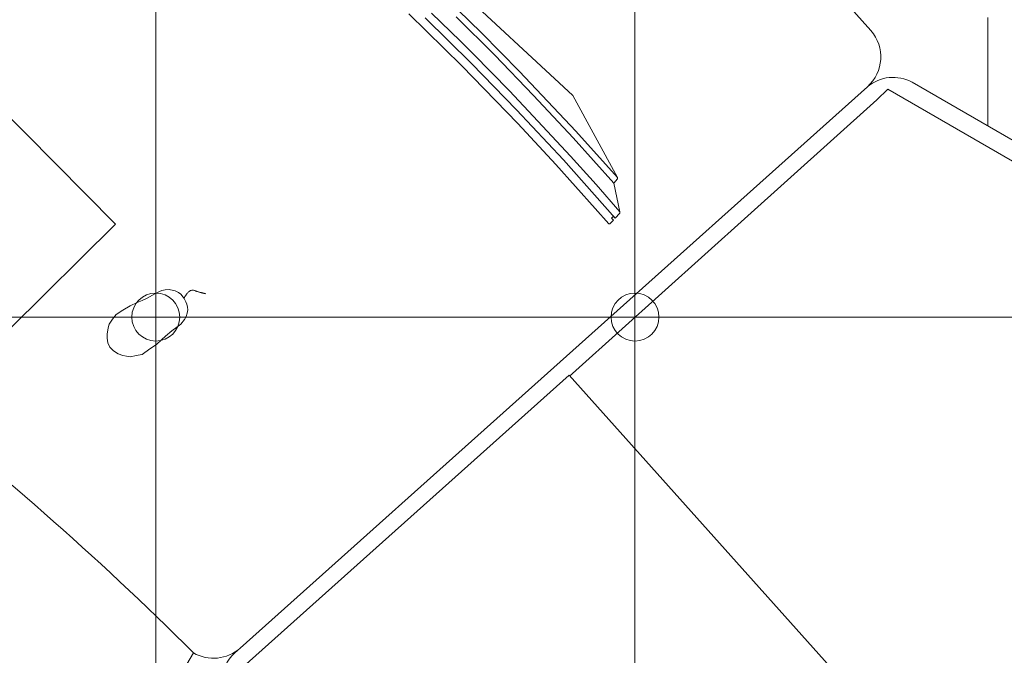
# Model space of a CAD drawing. Header units: metres. Extents: x -45 to 152, y -127 to 99.
# Tile 66 of 256: x -36.312 to -35.079, y -10.748 to -9.953. Entities that reach past the tile are written whole.
import ezdxf

# ---------------------------------------------------------------- set-up
doc = ezdxf.new("R2010")
doc.units = ezdxf.units.M
doc.linetypes.add('gestrichelt - 01', pattern=[2, 1, -1])
doc.linetypes.add('Raster 01', pattern=[2, 1, -1])
for name, color, linetype, lineweight in [('036_Bodenbelagarbeiten-350 Doppelbodenelement', 7, 'Continuous', 9), ('_1.35m (3D)', 7, 'Continuous', 9), ('_OG 2 (2D)', 7, 'Continuous', 9)]:
    doc.layers.add(name, color=color, linetype=linetype, lineweight=lineweight)
for name, color, linetype, lineweight, true_color in [('ACTES-Einrichtung Aufsicht.', 7, 'Continuous', 9, 0xa6a6a6), ('AV1-Bewegungsfläche', 7, 'gestrichelt - 01', 9, 0xd9d9d9), ('AV1-Raster', 7, 'Raster 01', 9, 0xa6a6a6)]:
    doc.layers.add(name, color=color, linetype=linetype, lineweight=lineweight, true_color=true_color)

# ---------------------------------------------------------------- blocks, each defined once
blk = doc.blocks.new('Group-2')
at = {"layer": 'AV1-Raster'}
blk.add_line((-35.1, -22.95), (-35.1, 1.35), dxfattribs=at)
blk = doc.blocks.new('1.35m (3D)')
at = {"layer": 'AV1-Raster', "color": 7}
blk.add_blockref('Group-2', (0, 0), dxfattribs=at)
blk = doc.blocks.new('Group-100')
at = {"layer": 'AV1-Bewegungsfläche', "color": 9, "flags": 128}
blk.add_lwpolyline([(-36.5989, -11.6087), (-36.0944, -10.7452, 0.063875), (-36.9037, -10.1219, 0.008083), (-37.0155, -10.0589, 0.055453), (-37.8378, -9.7247), (-38.2422, -10.4037), (-38.3489, -10.5863)], format="xyb", close=True, dxfattribs=at)
at = {"color": 255, "transparency": 33554559}
blk.add_wipeout([(-34.1165, -10.6536), (-34.1104, -10.658), (-34.105, -10.6632), (-34.1004, -10.6692), (-34.0968, -10.6759), (-34.0943, -10.683), (-34.0928, -10.6904), (-34.0925, -10.698), (-34.0933, -10.7055), (-34.3109, -11.7454), (-34.3139, -11.7547), (-34.3186, -11.7633), (-34.3249, -11.7708), (-34.3325, -11.777), (-34.3412, -11.7815), (-34.3506, -11.7843), (-34.3604, -11.7851), (-34.3701, -11.7841), (-34.8297, -11.6879), (-35.7336, -11.166), (-36.0467, -10.8161), (-36.0525, -10.8082), (-36.0566, -10.7993), (-36.059, -10.7898), (-36.0594, -10.78), (-36.0579, -10.7703), (-36.0545, -10.7611), (-36.0494, -10.7527), (-36.0428, -10.7455), (-35.2506, -10.0367), (-35.2445, -10.0323), (-35.2378, -10.0289), (-35.2307, -10.0266), (-35.2234, -10.0253), (-35.2159, -10.0252), (-35.2085, -10.0261), (-35.2013, -10.0282), (-35.1945, -10.0312)], dxfattribs=at).dxf.layer = 'ACTES-Einrichtung Aufsicht.'
at = {"layer": 'ACTES-Einrichtung Aufsicht.', "flags": 128}
blk.add_lwpolyline([(-34.1165, -10.6536, -0.312064), (-34.0933, -10.7055), (-34.3109, -11.7454, -0.414214), (-34.3701, -11.7841), (-34.8297, -11.6879), (-35.7336, -11.166), (-36.0467, -10.8161, -0.41418), (-36.0428, -10.7455), (-35.2506, -10.0367, -0.308358), (-35.1945, -10.0312)], format="xyb", close=True, dxfattribs=at)
at = {"color": 255, "transparency": 33554559}
blk.add_wipeout([(-34.2203, -10.6866), (-34.4408, -11.0685), (-35.3905, -10.5201), (-35.17, -10.1382)], dxfattribs=at).dxf.layer = 'ACTES-Einrichtung Aufsicht.'
at = {"layer": 'ACTES-Einrichtung Aufsicht.', "flags": 128}
blk.add_lwpolyline([(-34.2203, -10.6866), (-34.4408, -11.0685), (-35.3905, -10.5201), (-35.17, -10.1382)], close=True, dxfattribs=at)
at = {"color": 255, "transparency": 33554559}
blk.add_wipeout([(-34.2191, -11.2088), (-34.1086, -10.6843), (-35.225, -10.0397), (-35.2389, -10.0531), (-36.0464, -10.7789)], dxfattribs=at).dxf.layer = 'ACTES-Einrichtung Aufsicht.'
at = {"layer": 'ACTES-Einrichtung Aufsicht.'}
blk.add_line((-36.0428, -10.7455), (-35.2505, -10.0366), dxfattribs=at)
at = {"layer": 'ACTES-Einrichtung Aufsicht.', "flags": 128}
blk.add_lwpolyline([(-34.2191, -11.2088), (-34.1086, -10.6843), (-35.225, -10.0397), (-35.2389, -10.0531), (-36.0464, -10.7789)], dxfattribs=at)
at = {"color": 255, "transparency": 33554559}
blk.add_wipeout([(-35.624, -10.3977), (-35.2973, -10.7628), (-35.7213, -11.1422), (-36.0481, -10.7771)], dxfattribs=at).dxf.layer = 'ACTES-Einrichtung Aufsicht.'
at = {"layer": 'ACTES-Einrichtung Aufsicht.', "flags": 128}
blk.add_lwpolyline([(-35.624, -10.3977), (-35.2973, -10.7628), (-35.7213, -11.1422), (-36.0481, -10.7771)], close=True, dxfattribs=at)
at = {"color": 255, "transparency": 33554687}
blk.add_wipeout([(-36.9037, -10.1219), (-36.9175, -10.1138), (-36.9314, -10.1058), (-36.9454, -10.0978), (-36.9593, -10.0899), (-36.9733, -10.0821), (-36.9873, -10.0743), (-37.0014, -10.0666), (-37.0155, -10.0589), (-37.114, -10.0073), (-37.2138, -9.9584), (-37.315, -9.9123), (-37.4174, -9.869), (-37.521, -9.8286), (-37.6256, -9.791), (-37.7313, -9.7564), (-37.8378, -9.7247), (-37.8445, -9.7203), (-37.8504, -9.715), (-37.8554, -9.7087), (-37.8593, -9.7018), (-37.8621, -9.6943), (-37.8636, -9.6864), (-37.8639, -9.6785), (-37.8629, -9.6705), (-37.8629, -9.6705), (-37.8628, -9.6704), (-37.8628, -9.6704), (-37.8628, -9.6703), (-37.8628, -9.6702), (-37.8628, -9.6702), (-37.8628, -9.6701), (-37.8628, -9.67), (-37.6469, -8.6386), (-37.6439, -8.6294), (-37.6392, -8.6209), (-37.6329, -8.6135), (-37.6252, -8.6074), (-37.6166, -8.6029), (-37.6072, -8.6002), (-37.5975, -8.5994), (-37.5879, -8.6004), (-37.254, -8.6857), (-36.928, -8.7972), (-36.6119, -8.9342), (-36.3076, -9.0959), (-36.0172, -9.2812), (-35.7423, -9.4889), (-35.4848, -9.7178), (-35.2463, -9.9665), (-35.2462, -9.9665), (-35.2462, -9.9666), (-35.2461, -9.9666), (-35.2461, -9.9667), (-35.246, -9.9668), (-35.246, -9.9668), (-35.2459, -9.9669), (-35.2459, -9.9669), (-35.2463, -9.9665), (-35.2406, -9.9744), (-35.2366, -9.9832), (-35.2343, -9.9927), (-35.234, -10.0024), (-35.2355, -10.0121), (-35.2389, -10.0212), (-35.244, -10.0295), (-35.2506, -10.0367), (-36.0359, -10.7393), (-36.0421, -10.7441), (-36.049, -10.7478), (-36.0565, -10.7504), (-36.0642, -10.7518), (-36.072, -10.752), (-36.0798, -10.7509), (-36.0874, -10.7486), (-36.0944, -10.7452), (-36.1865, -10.6563), (-36.2814, -10.5703), (-36.379, -10.4874), (-36.4791, -10.4077), (-36.5818, -10.3312), (-36.6868, -10.258), (-36.7942, -10.1882)], dxfattribs=at).dxf.layer = 'ACTES-Einrichtung Aufsicht.'
at = {"layer": 'ACTES-Einrichtung Aufsicht.'}
blk.add_line((-36.0359, -10.7393), (-35.2506, -10.0367), dxfattribs=at)
at = {"layer": 'ACTES-Einrichtung Aufsicht.', "transparency": 33554534, "flags": 128}
blk.add_lwpolyline([(-36.9037, -10.1219, 0.008083), (-37.0155, -10.0589, 0.055453), (-37.8378, -9.7247, -0.330906), (-37.8629, -9.6705, 0.002569), (-37.8628, -9.67), (-37.6469, -8.6386, -0.41107), (-37.5879, -8.6004, -0.160224), (-35.2463, -9.9665, -0.00305), (-35.2459, -9.9669), (-35.2463, -9.9665, -0.411112), (-35.2506, -10.0367), (-36.0359, -10.7393, -0.325472), (-36.0944, -10.7452, 0.063875)], format="xyb", close=True, dxfattribs=at)
at = {"color": 255, "transparency": 33554559}
for points in [[(-35.6195, -10.0477), (-35.5635, -10.1505), (-35.5634, -10.1522), (-35.5682, -10.1573), (-35.5605, -10.1932), (-35.5605, -10.195), (-35.5665, -10.2013), (-35.5687, -10.1988), (-35.5709, -10.2012), (-35.5687, -10.2038), (-35.5731, -10.2085), (-35.5745, -10.2085), (-35.5914, -10.1891), (-35.6405, -10.1342), (-35.6884, -10.0826), (-35.7583, -10.0107), (-35.8249, -9.9456), (-35.8777, -9.8964), (-35.9103, -9.8664), (-35.9462, -9.8349), (-35.9894, -9.7974), (-36.019, -9.7726), (-36.0749, -9.7269), (-36.1097, -9.6995), (-36.1574, -9.6628), (-36.1728, -9.6512), (-36.1731, -9.6496), (-36.1687, -9.6449), (-36.1659, -9.647), (-36.1637, -9.6446), (-36.1665, -9.6425), (-36.1605, -9.6361), (-36.1588, -9.636), (-36.1223, -9.6411), (-36.1176, -9.6361), (-36.1158, -9.636), (-36.0094, -9.6845), (-35.8565, -9.8269), (-35.7724, -9.9053)], [(-36.6627, -9.9977), (-36.5305, -9.8668), (-36.1919, -10.2089), (-36.3241, -10.3397)]]:
    blk.add_wipeout(points, dxfattribs=at).dxf.layer = 'ACTES-Einrichtung Aufsicht.'
at = {"layer": 'ACTES-Einrichtung Aufsicht.', "flags": 128}
blk.add_lwpolyline([(-35.7724, -9.9053), (-35.6195, -10.0477), (-35.5635, -10.1505), (-35.5634, -10.1522), (-35.5682, -10.1573), (-35.5605, -10.1932), (-35.5605, -10.195), (-35.5665, -10.2013), (-35.5687, -10.1988), (-35.5709, -10.2012), (-35.5687, -10.2038), (-35.5731, -10.2085), (-35.5745, -10.2085), (-35.5914, -10.1891), (-35.6405, -10.1342), (-35.6884, -10.0826), (-35.7583, -10.0107), (-35.8249, -9.9456)], dxfattribs=at)
blk.add_lwpolyline([(-36.6627, -9.9977), (-36.5305, -9.8668), (-36.1919, -10.2089), (-36.3241, -10.3397)], close=True, dxfattribs=at)
at = {"color": 255, "transparency": 33554559}
for points in [[(-35.5635, -10.1505), (-35.5635, -10.1522), (-35.5682, -10.1573), (-35.6191, -10.1005), (-35.6685, -10.0476), (-35.7176, -9.9969), (-35.7655, -9.9492), (-35.8324, -9.8854), (-35.8839, -9.8382), (-35.9424, -9.7868), (-35.9965, -9.7411), (-36.0541, -9.6943), (-36.1223, -9.6411), (-36.1176, -9.6361), (-36.1158, -9.636), (-36.0625, -9.6774), (-36.025, -9.7077), (-35.9818, -9.7432), (-35.9347, -9.7829), (-35.8772, -9.8336), (-35.8267, -9.8798), (-35.7781, -9.9258), (-35.7339, -9.9691), (-35.6863, -10.0175), (-35.6157, -10.0924)], [(-36.1427, -10.2959), (-36.1522, -10.3013), (-36.1585, -10.3042), (-36.1648, -10.3069), (-36.1735, -10.311), (-36.1826, -10.3163), (-36.1912, -10.3218), (-36.1956, -10.3278), (-36.2, -10.3338), (-36.2012, -10.3385), (-36.2026, -10.3464), (-36.2026, -10.3515), (-36.2015, -10.3571), (-36.1991, -10.3625), (-36.1947, -10.3674), (-36.1888, -10.371), (-36.1828, -10.3733), (-36.1781, -10.3741), (-36.1733, -10.3749), (-36.166, -10.3733), (-36.1587, -10.3717), (-36.1489, -10.3649), (-36.1408, -10.3592), (-36.1344, -10.3535), (-36.1293, -10.3488), (-36.1216, -10.3422), (-36.1154, -10.3378), (-36.1104, -10.3337), (-36.1054, -10.328), (-36.1037, -10.3245), (-36.1023, -10.3202), (-36.1016, -10.316), (-36.1019, -10.3128), (-36.1026, -10.3088), (-36.1038, -10.3058), (-36.1061, -10.3019), (-36.1073, -10.3), (-36.1103, -10.2964), (-36.113, -10.2944), (-36.1172, -10.2921), (-36.1192, -10.2916), (-36.1248, -10.2906), (-36.13, -10.2908), (-36.134, -10.2916), (-36.137, -10.2929)]]:
    blk.add_wipeout(points, dxfattribs=at).dxf.layer = 'ACTES-Einrichtung Aufsicht.'
at = {"layer": 'ACTES-Einrichtung Aufsicht.', "flags": 128}
for points in [[(-35.5665, -10.2013), (-35.6313, -10.1284), (-35.69, -10.0656), (-35.7462, -10.0075), (-35.8043, -9.9507)], [(-35.7963, -9.9447), (-35.7606, -9.9794), (-35.744, -9.9957), (-35.6986, -10.042), (-35.6632, -10.0797), (-35.6222, -10.1237), (-35.5903, -10.1592), (-35.5605, -10.1932), (-35.5605, -10.195), (-35.5665, -10.2013)], [(-35.7781, -9.9258), (-35.7339, -9.9691), (-35.6863, -10.0175), (-35.6157, -10.0924), (-35.5635, -10.1505), (-35.5635, -10.1522), (-35.5682, -10.1573), (-35.6191, -10.1005), (-35.6685, -10.0476), (-35.7176, -9.9969), (-35.7655, -9.9492)]]:
    blk.add_lwpolyline(points, dxfattribs=at)
blk.add_lwpolyline([(-36.1427, -10.2959), (-36.1522, -10.3013), (-36.1585, -10.3042), (-36.1648, -10.3069), (-36.1735, -10.311), (-36.1826, -10.3163), (-36.1912, -10.3218), (-36.1956, -10.3278), (-36.2, -10.3338), (-36.2012, -10.3385), (-36.2026, -10.3464), (-36.2026, -10.3515), (-36.2015, -10.3571), (-36.1991, -10.3625), (-36.1947, -10.3674), (-36.1888, -10.371), (-36.1828, -10.3733), (-36.1781, -10.3741), (-36.1733, -10.3749), (-36.166, -10.3733), (-36.1587, -10.3717), (-36.1489, -10.3649), (-36.1408, -10.3592), (-36.1344, -10.3535), (-36.1293, -10.3488), (-36.1216, -10.3422), (-36.1154, -10.3378), (-36.1104, -10.3337), (-36.1054, -10.328), (-36.1037, -10.3245), (-36.1023, -10.3202), (-36.1016, -10.316), (-36.1019, -10.3128), (-36.1026, -10.3088), (-36.1038, -10.3058), (-36.1061, -10.3019), (-36.1073, -10.3), (-36.1103, -10.2964), (-36.113, -10.2944), (-36.1172, -10.2921), (-36.1192, -10.2916), (-36.1248, -10.2906), (-36.13, -10.2908), (-36.134, -10.2916), (-36.137, -10.2929)], close=True, dxfattribs=at)
at = {"color": 255, "transparency": 33554559}
blk.add_wipeout([(-36.1063, -10.3016), (-36.1046, -10.2987), (-36.103, -10.2963), (-36.1013, -10.2944), (-36.0997, -10.2929), (-36.0981, -10.2919), (-36.0965, -10.2914), (-36.0949, -10.2913), (-36.0933, -10.2917), (-36.0917, -10.2923), (-36.0901, -10.2928), (-36.0884, -10.2934), (-36.0867, -10.2939), (-36.0849, -10.2944), (-36.083, -10.2949), (-36.0811, -10.2953), (-36.0792, -10.2958)], dxfattribs=at).dxf.layer = 'ACTES-Einrichtung Aufsicht.'
at = {"layer": 'ACTES-Einrichtung Aufsicht.'}
blk.add_open_spline([(-36.1063, -10.3016), (-36.0996, -10.2893), (-36.0871, -10.2941), (-36.0792, -10.2958)], degree=2, dxfattribs=at)
blk = doc.blocks.new('Group-101')
at = {"layer": 'ACTES-Einrichtung Aufsicht.'}
blk.add_blockref('Group-100', (0, 0), dxfattribs=at)
blk = doc.blocks.new('OG 2 (2D)')
at = {"layer": 'ACTES-Einrichtung Aufsicht.'}
blk.add_blockref('Group-101', (0, 0), dxfattribs=at)
at = {"layer": '036_Bodenbelagarbeiten-350 Doppelbodenelement', "color": 230, "linetype": 'Continuous', "flags": 128}
for points in [[(-36.7416, -9.725), (-36.1416, -9.725), (-36.1416, -10.325), (-36.7416, -10.325)], [(-36.1416, -9.725), (-35.5416, -9.725), (-35.5416, -10.325), (-36.1416, -10.325)], [(-35.5416, -9.725), (-34.9416, -9.725), (-34.9416, -10.325), (-35.5416, -10.325)], [(-36.7416, -10.325), (-36.1416, -10.325), (-36.1416, -10.925), (-36.7416, -10.925)], [(-36.1416, -10.325), (-35.5416, -10.325), (-35.5416, -10.925), (-36.1416, -10.925)], [(-35.5416, -10.325), (-34.9416, -10.325), (-34.9416, -10.925), (-35.5416, -10.925)]]:
    blk.add_lwpolyline(points, close=True, dxfattribs=at)
at = {"layer": '036_Bodenbelagarbeiten-350 Doppelbodenelement', "color": 230, "lineweight": 18}
for centre in [(-36.1416, -10.325), (-35.5416, -10.325)]:
    blk.add_circle(centre, 0.03, dxfattribs=at)

msp = doc.modelspace()

# ---------------------------------------------------------------- block references
at = {"layer": '_1.35m (3D)'}
msp.add_blockref('1.35m (3D)', (0, 0), dxfattribs=at)

# ---------------------------------------------------------------- next in the draw order: block references
at = {"layer": '_OG 2 (2D)'}
msp.add_blockref('OG 2 (2D)', (0, 0), dxfattribs=at)

doc.saveas('drawing.dxf')
